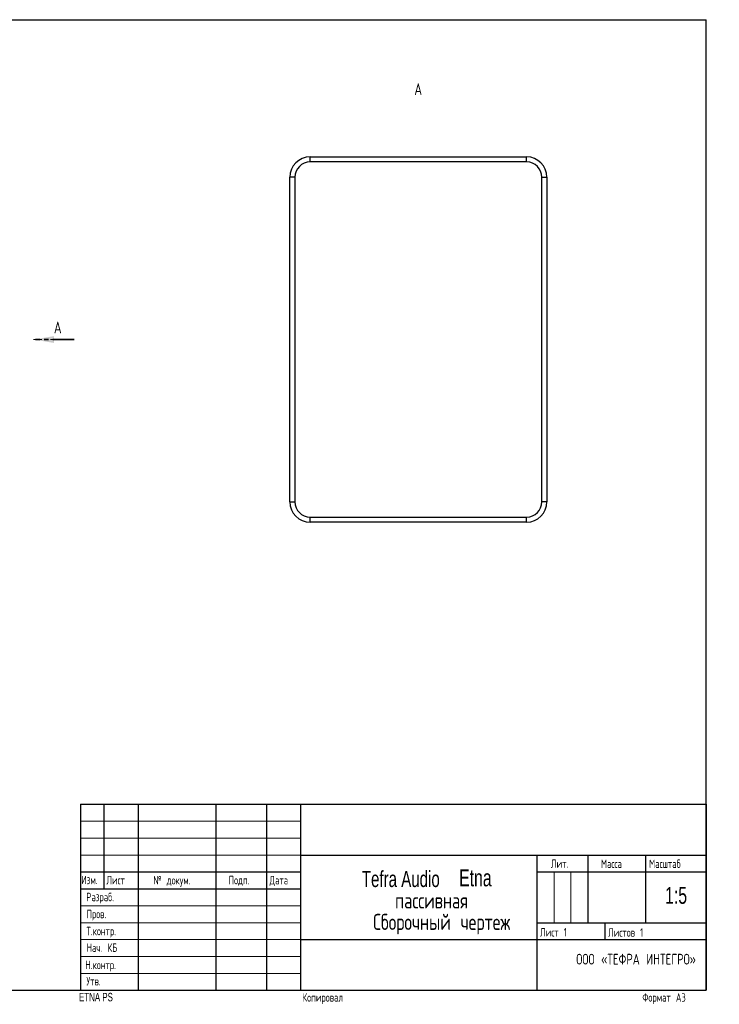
# Model space of a CAD drawing. Header units: millimetres. Extents: x 8 to 419, y 1 to 292.
# Tile 9 of 9: x 212 to 419, y 1 to 292. Entities that reach past the tile are written whole.
import ezdxf

# ---------------------------------------------------------------- set-up
doc = ezdxf.new("R2010")
doc.units = ezdxf.units.MM
doc.linetypes.add('HIDDEN', pattern=[1.905, 1.27, -0.635])
doc.linetypes.add('PHANTOM', pattern=[12.7, 6.35, -1.27, 1.27, -1.27, 1.27, -1.27])
doc.styles.add('SLDTEXTSTYLE0', font='TXT', dxfattribs={"width": 0.7, "bigfont": 'bigfont'})
doc.styles.add('SLDTEXTSTYLE1', font='TXT', dxfattribs={"width": 0.7})

# ---------------------------------------------------------------- blocks, each defined once
blk = doc.blocks.new('SW_PROJECTIONARROW_0')
at = {"color": 0, "linetype": 'HIDDEN', "lineweight": 18}
blk.add_line((228.13, 197.43), (216.13, 197.43), dxfattribs=at)
blk.add_line((228.13, 197.43), (216.13, 197.43), dxfattribs=at)
at = {"color": 0, "linetype": 'PHANTOM', "lineweight": 35}
blk.add_line((228.13, 197.43), (216.13, 197.43), dxfattribs=at)
at = {"color": 0, "linetype": 'Continuous', "lineweight": 25}
blk.add_solid([(216.13, 197.43), (222.13, 196.43), (222.13, 198.43)], dxfattribs=at)
blk.add_solid([(216.13, 197.43), (222.13, 196.43), (222.13, 198.43)], dxfattribs=at)
at = {"color": 0, "linetype": 'Continuous', "lineweight": 25, "insert": (222.13, 202.74), "char_height": 3.5, "attachment_point": 1, "style": 'SLDTEXTSTYLE0'}
blk.add_mtext('А', dxfattribs=at)
blk.add_mtext('А', dxfattribs=at)

msp = doc.modelspace()

# ---------------------------------------------------------------- linework, layer by layer
at = {"color": 7, "linetype": 'Continuous', "lineweight": 25}
for p, q in [((20, 292), (415, 292)), ((415, 5), (415, 292)), ((297.8848, 249.9254), (297.8848, 251.4254)), ((297.8848, 251.4254), (361.8848, 251.4254)), ((361.8848, 249.9254), (361.8848, 251.4254)), ((361.8848, 249.9254), (297.8848, 249.9254)), ((293.3848, 245.4254), (291.8848, 245.4254)), ((291.8848, 149.4254), (291.8848, 245.4254)), ((293.3848, 245.4254), (293.3848, 149.4254)), ((366.3848, 149.4254), (366.3848, 245.4254)), ((366.3848, 245.4254), (367.8848, 245.4254)), ((367.8848, 245.4254), (367.8848, 149.4254)), ((291.8848, 149.4254), (293.3848, 149.4254)), ((367.8848, 149.4254), (366.3848, 149.4254)), ((297.8848, 144.9254), (361.8848, 144.9254)), ((297.8848, 143.4254), (297.8848, 144.9254)), ((361.8848, 143.4254), (297.8848, 143.4254)), ((361.8848, 143.4254), (361.8848, 144.9254)), ((230, 60), (415, 60)), ((230, 60), (230, 5)), ((237, 35), (237, 60)), ((247, 60), (247, 5)), ((270, 60), (270, 5)), ((285, 60), (285, 5)), ((295, 60), (295, 5)), ((415, 60), (415, 5)), ((295, 45), (415, 45)), ((365, 5), (365, 45)), ((380, 45), (380, 25)), ((397, 45), (397, 25)), ((230, 40), (295, 40)), ((365, 40), (415, 40)), ((230, 35), (295, 35)), ((365, 25), (415, 25)), ((385, 25), (385, 20)), ((295, 20), (415, 20)), ((20, 5), (415, 5)), ((230, 5), (415, 5))]:
    msp.add_line(p, q, dxfattribs=at)
at = {"color": 7, "linetype": 'Continuous'}
for p, q in [((297.8848, 251.4254), (361.8848, 251.4254)), ((291.8848, 149.4254), (291.8848, 245.4254)), ((367.8848, 245.4254), (367.8848, 149.4254)), ((361.8848, 143.4254), (297.8848, 143.4254))]:
    msp.add_line(p, q, dxfattribs=at)
at = {"color": 7, "linetype": 'Continuous', "lineweight": 18}
for p, q in [((230, 55), (295, 55)), ((230, 50), (295, 50)), ((230, 45), (295, 45)), ((370, 40), (370, 25)), ((375, 40), (375, 25)), ((230, 30), (295, 30)), ((230, 25), (295, 25)), ((230, 20), (295, 20)), ((230, 15), (295, 15)), ((230, 10), (295, 10))]:
    msp.add_line(p, q, dxfattribs=at)
at = {"color": 7, "linetype": 'Continuous'}
for centre, start, end in [((297.8848, 245.4254), 90, 180), ((361.8848, 245.4254), 0, 90), ((297.8848, 149.4254), 180, 270), ((361.8848, 149.4254), 270, 0)]:
    msp.add_arc(centre, 6, start, end, dxfattribs=at)
at = {"color": 7, "linetype": 'Continuous', "lineweight": 25}
for centre, radius, start, end in [((297.8848, 245.4254), 6, 90, 180), ((361.8848, 245.4254), 6, 0, 90), ((297.8848, 245.4254), 4.5, 90, 180), ((361.8848, 245.4254), 4.5, 0, 90), ((297.8848, 149.4254), 6, 180, 270), ((297.8848, 149.4254), 4.5, 180, 270), ((361.8848, 149.4254), 4.5, 270, 0), ((361.8848, 149.4254), 6, 270, 0)]:
    msp.add_arc(centre, radius, start, end, dxfattribs=at)

# ---------------------------------------------------------------- block references
msp.add_blockref('SW_PROJECTIONARROW_0', (0, 0), dxfattribs=at)

# ---------------------------------------------------------------- texts
at = {"color": 7, "linetype": 'Continuous', "lineweight": 18, "insert": (329.841, 273.2122), "char_height": 3.5, "attachment_point": 2, "style": 'SLDTEXTSTYLE0'}
msp.add_mtext('А', dxfattribs=at)
at = {"color": 7, "linetype": 'Continuous', "lineweight": 0}
for s, insert, char_height, attachment_point, style in [('Лит.', (369.0746, 43.7), 2.5, 1, 'SLDTEXTSTYLE0'), ('Масса', (383.8682, 43.6722), 2.5, 1, 'SLDTEXTSTYLE0'), ('Масштаб', (398.1014, 43.6773), 2.5, 1, 'SLDTEXTSTYLE0'), ('Tefra Audio', (324.6928, 40.3085), 4.7625, 2, 'SLDTEXTSTYLE1'), ('Изм.', (230.2295, 38.8735), 2.5, 1, 'SLDTEXTSTYLE0'), ('Лист', (237.639, 38.8341), 2.5, 1, 'SLDTEXTSTYLE0'), ('№ докум.', (251.5112, 38.8134), 2.5, 1, 'SLDTEXTSTYLE0'), ('Подп.', (273.8, 38.8415), 2.5, 1, 'SLDTEXTSTYLE0'), ('Дата', (285.8758, 38.8206), 2.5, 1, 'SLDTEXTSTYLE0'), ('Etna', (346.7315, 40.7541), 5, 2, 'SLDTEXTSTYLE1'), ('1:5', (406.0745, 35.5815), 5, 2, 'SLDTEXTSTYLE1'), ('Разраб.', (231.7356, 33.8405), 2.5, 1, 'SLDTEXTSTYLE0'), ('пассивная', (333.771, 33.9585), 4.7625, 2, 'SLDTEXTSTYLE0'), ('Пров.', (231.7643, 28.8176), 2.5, 1, 'SLDTEXTSTYLE0'), ('Сборочный чертеж', (336.7685, 27.6085), 4.7625, 2, 'SLDTEXTSTYLE0'), ('Т.контр.', (231.7725, 23.7757), 2.5, 1, 'SLDTEXTSTYLE0'), ('Лист 1', (365.8602, 23.4099), 2.5, 1, 'SLDTEXTSTYLE0'), ('Листов 1', (386.004, 23.3618), 2.5, 1, 'SLDTEXTSTYLE0'), ('Нач. КБ', (231.788, 18.8711), 2.5, 1, 'SLDTEXTSTYLE0'), ('ООО «ТЕФРА ИНТЕГРО»', (394.2478, 15.797), 3.175, 2, 'SLDTEXTSTYLE0'), ('Н.контр.', (231.4265, 13.7546), 2.5, 1, 'SLDTEXTSTYLE0'), ('Утв.', (231.7695, 8.949), 2.5, 1, 'SLDTEXTSTYLE0'), ('ETNA PS', (229.566, 4.246), 2.5, 1, 'SLDTEXTSTYLE1'), ('Копировал', (295.6171, 4.1484), 2.5, 1, 'SLDTEXTSTYLE0'), ('Формат А3', (396.1047, 4.1484), 2.5, 1, 'SLDTEXTSTYLE0')]:
    msp.add_mtext(s, dxfattribs=dict(at, insert=insert, char_height=char_height, attachment_point=attachment_point, style=style))

doc.saveas('drawing.dxf')
